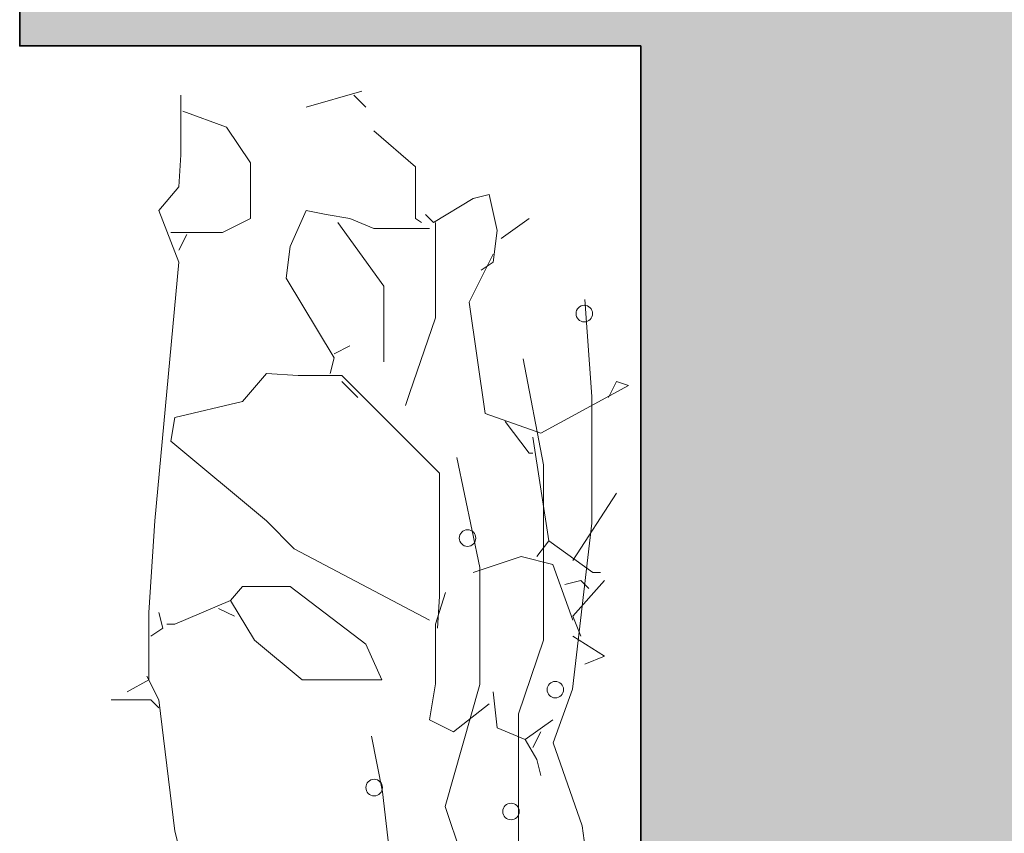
# Model space of a CAD drawing. Header units: millimetres. Extents: x 14400 to 93787, y -21104 to 39413.
# Tile 136 of 256: x 25738 to 25788, y 9784 to 9826. Entities that reach past the tile are written whole.
import ezdxf

# ---------------------------------------------------------------- set-up
doc = ezdxf.new("R2010")
doc.units = ezdxf.units.MM
for name, color, linetype, lineweight in [('!MODUS_HATCH_ŚCIANA', 254, 'Continuous', 9), ('__MODUS_ŚCIANY', 2, 'Continuous', 35), ('_MODUS - zielen', 66, 'Continuous', 9), ('Widok', 1, 'Continuous', 15)]:
    doc.layers.add(name, color=color, linetype=linetype, lineweight=lineweight)

msp = doc.modelspace()

# ---------------------------------------------------------------- hatches: boundary and pattern name
at = {"layer": '!MODUS_HATCH_ŚCIANA', "ltscale": 2}
h = msp.add_hatch(color=256, dxfattribs=at)
h.dxf.hatch_style = 1
h.paths.add_polyline_path([(25800.60707, 9824.23322), (25809.60707, 9824.23322), (25809.60707, 9832.23322), (25737.56249, 9832.23322), (25737.56249, 9824.23322), (25769.10707, 9824.23322), (25769.10707, 9747.23322), (26273.60707, 9742.23322), (26273.60707, 9753.23322), (25800.60707, 9753.23322)], flags=17)

# ---------------------------------------------------------------- linework, layer by layer
at = {"layer": '__MODUS_ŚCIANY'}
msp.add_lwpolyline([(25769.10707, 9747.23322), (25769.10707, 9824.23322), (25737.56249, 9824.23322), (25737.56249, 9832.23322), (25809.60707, 9832.23322), (25809.60707, 9824.23322), (25800.60707, 9824.23322), (25800.60707, 9753.23322), (26273.60707, 9753.23322), (26273.60707, 9742.23322)], dxfattribs=at)
at = {"layer": '_MODUS - zielen', "transparency": 33554687}
for p, q in [((25766.61777, 9806.41234), (25766.26962, 9811.35016)), ((25764.16373, 9802.9465), (25763.14286, 9808.33679)), ((25766.61777, 9799.98424), (25766.61777, 9806.41234)), ((25760.93259, 9797.73293), (25759.76942, 9803.31649)), ((25764.16373, 9794.03011), (25764.16373, 9802.9465)), ((25765.63615, 9791.54181), (25766.61777, 9799.98424)), ((25760.93259, 9791.77879), (25760.93259, 9797.73293)), ((25762.89582, 9790.29767), (25764.16373, 9794.03011)), ((25759.17387, 9785.58768), (25760.93259, 9791.77879)), ((25764.65454, 9788.81654), (25765.63615, 9791.54181)), ((25762.89582, 9783.83995), (25762.89582, 9790.29767)), ((25755.98363, 9786.32824), (25755.42871, 9789.15243)), ((25766.12696, 9784.61014), (25764.65454, 9788.81654)), ((25756.71984, 9780.13713), (25755.98363, 9786.32824)), ((25760.93259, 9780.37411), (25759.17387, 9785.58768)), ((25767.88568, 9772.43527), (25766.12696, 9784.61014))]:
    msp.add_line(p, q, dxfattribs=at)
for points in [[(25745.74658, 9821.72787), (25745.74658, 9818.69594), (25745.64612, 9817.07899), (25744.63535, 9815.86625), (25745.64612, 9813.23853), (25744.43338, 9800.10044), (25744.12989, 9795.45156), (25744.12989, 9792.01543), (25743.01853, 9791.40912)], [(25754.94308, 9821.92997), (25752.11339, 9821.12143)], [(25754.53914, 9821.72787), (25755.14611, 9821.12143)], [(25745.84809, 9820.91933), (25748.07082, 9820.11079), (25749.2837, 9818.29174), (25749.2837, 9815.46191), (25747.86885, 9814.75449), (25745.24126, 9814.75449)], [(25755.55005, 9819.90869), (25757.67232, 9818.08964), (25757.67232, 9815.46191), (25757.9758, 9815.25981)], [(25761.00747, 9812.83432), (25761.61338, 9813.23853), (25761.81535, 9814.85561), (25761.41141, 9816.67466), (25760.60247, 9816.47256), (25758.58171, 9815.25981), (25758.17777, 9815.66415)], [(25758.37974, 9814.95659), (25755.55005, 9814.95659), (25754.33717, 9815.46191), (25753.1243, 9815.66415), (25752.11339, 9815.86625), (25751.30551, 9814.04707), (25751.10354, 9812.43012), (25753.52824, 9808.38755), (25753.32627, 9807.57901)], [(25763.43322, 9815.46191), (25762.01838, 9814.4514)], [(25753.73021, 9815.25981), (25756.0555, 9812.02578), (25756.0555, 9808.18544)], [(25758.68323, 9815.25981), (25758.68323, 9810.40883), (25757.36884, 9806.5685), (25757.16687, 9805.96206)], [(25746.05006, 9814.6535), (25745.64612, 9813.84496)], [(25761.61338, 9813.64286), (25760.4005, 9811.21724), (25761.20944, 9805.55785), (25764.03913, 9804.54721), (25768.48564, 9806.9727), (25767.87973, 9807.1748), (25767.47473, 9806.36626)], [(25753.52824, 9808.58965), (25754.33717, 9808.99399)], [(25758.78368, 9794.64302), (25758.8852, 9796.2601), (25758.8852, 9802.52593), (25753.93323, 9807.47802), (25751.70945, 9807.47802), (25750.09263, 9807.57901), (25748.87976, 9806.16416), (25745.44323, 9805.35575), (25745.24126, 9804.14301), (25750.09263, 9800.10044), (25751.50748, 9798.68559), (25758.37974, 9795.04736)], [(25753.93323, 9807.1748), (25754.74111, 9806.36626)], [(25762.22034, 9805.15352), (25763.43322, 9803.53657), (25763.63519, 9803.53657)], [(25763.63519, 9804.34511), (25764.44307, 9799.08979), (25763.83716, 9798.28138)], [(25767.87973, 9801.51528), (25765.65595, 9798.07915)], [(25764.44307, 9799.08979), (25766.66686, 9797.47284), (25767.0708, 9797.47284)], [(25760.60247, 9797.47284), (25763.02822, 9798.28138), (25764.64504, 9797.87705), (25765.65595, 9795.04736)], [(25765.25201, 9796.86641), (25766.05989, 9797.06851), (25766.46489, 9796.6643)], [(25767.27276, 9797.06851), (25765.65595, 9795.24946), (25766.05989, 9794.23881)], [(25748.27385, 9796.05787), (25749.48567, 9794.03671), (25751.91142, 9792.01543), (25755.95399, 9792.01543), (25755.14611, 9793.83461), (25751.30551, 9796.76542), (25748.87976, 9796.76542), (25748.27385, 9796.05787)], [(25759.18762, 9796.4622), (25758.68323, 9794.84512), (25758.68323, 9791.81333), (25758.37974, 9789.99414), (25759.59262, 9789.38784), (25761.41141, 9790.80268)], [(25748.27385, 9796.05787), (25745.44323, 9794.84512), (25745.03929, 9794.84512)], [(25744.63535, 9795.45156), (25744.83732, 9794.64302), (25744.23141, 9794.23881)], [(25747.66688, 9795.65366), (25748.47582, 9795.24946)], [(25765.65595, 9794.23881), (25767.27276, 9793.22817), (25766.26292, 9792.82397)], [(25744.02838, 9792.21753), (25744.63535, 9791.00478), (25745.44323, 9784.33475), (25746.454, 9780.29218), (25745.84809, 9779.07944), (25746.05006, 9778.2709)], [(25742.20959, 9791.00478), (25744.23141, 9791.00478), (25744.63535, 9790.60058)], [(25761.61338, 9791.40912), (25761.81535, 9789.58994), (25763.23019, 9788.98363), (25764.64504, 9789.99414)], [(25763.23019, 9788.98363), (25763.83716, 9787.97299), (25764.03913, 9787.16445)], [(25764.03913, 9789.38784), (25763.63519, 9788.5793)]]:
    msp.add_lwpolyline(points, dxfattribs=at)
for points in [[(25766.66173, 9810.63056, -1), (25765.82018, 9810.63056, -1)], [(25760.73115, 9799.22588, -1), (25759.8896, 9799.22588, -1)], [(25765.18931, 9791.52401, -1), (25764.34776, 9791.52401, -1)], [(25755.98669, 9786.54743, -1), (25755.14514, 9786.54743, -1)], [(25762.93978, 9785.3329, -1), (25762.09823, 9785.3329, -1)]]:
    msp.add_lwpolyline(points, format="xyb", close=True, dxfattribs=at)
at = {"layer": 'Widok', "ltscale": 2}
msp.add_lwpolyline([(25769.10707, 9824.23322), (25769.10707, 9742.23322)], dxfattribs=at)

doc.saveas('drawing.dxf')
